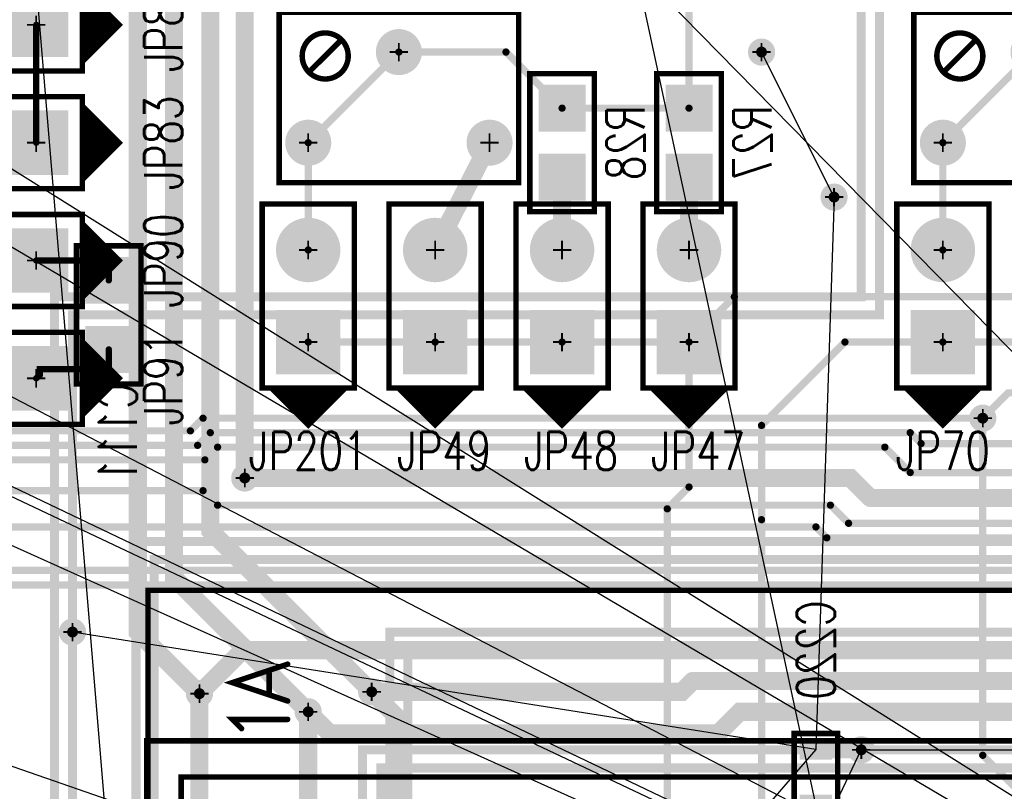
# Model space of a CAD drawing. Extents: x -1 to 210, y -5 to 148.
# Tile 24 of 52: x 111 to 138, y 75 to 96. Entities that reach past the tile are written whole.
import ezdxf
from ezdxf.enums import TextEntityAlignment as Align

# ---------------------------------------------------------------- set-up
doc = ezdxf.new("R2010")
doc.units = 0
for name, pattern in [('POUR_01_-1_0_000000', [2, 1, 1]), ('SIG_115', [2, 1, 1]), ('SIG_116', [2, 1, 1]), ('SIG_118', [2, 1, 1]), ('SIG_119', [2, 1, 1]), ('SIG_12', [2, 1, 1]), ('SIG_120', [2, 1, 1]), ('SIG_15', [2, 1, 1]), ('SIG_19', [2, 1, 1]), ('SIG_20', [2, 1, 1]), ('SIG_202', [2, 1, 1]), ('SIG_21', [2, 1, 1]), ('SIG_211', [2, 1, 1]), ('SIG_229', [2, 1, 1]), ('SIG_5', [2, 1, 1]), ('SIG_51', [2, 1, 1]), ('SIG_52', [2, 1, 1]), ('SIG_74', [2, 1, 1]), ('SIG_77', [2, 1, 1]), ('SIG_78', [2, 1, 1]), ('SIG_82', [2, 1, 1]), ('SIG_83', [2, 1, 1]), ('SIG_89', [2, 1, 1]), ('SIG_91', [2, 1, 1]), ('SIG_93', [2, 1, 1]), ('SIG_94', [2, 1, 1])]:
    doc.linetypes.add(name, pattern=pattern)
for name, color, linetype in [('DRIL_PLTE_THRU_01', 176, 'CONTINUOUS'), ('DRIL_PLTE_THRU_02', 255, 'CONTINUOUS'), ('DRIL_PLTE_THRU_03', 106, 'CONTINUOUS'), ('DRIL_PLTE_THRU_04', 16, 'CONTINUOUS'), ('DRIL_SYMBOL', 254, 'CONTINUOUS'), ('LINK_00', 57, 'CONTINUOUS'), ('PADS_BOT', 1, 'CONTINUOUS'), ('PADS_INNER', 5, 'CONTINUOUS'), ('PADS_TOP', 5, 'CONTINUOUS'), ('PART_BOT_2DLINE_00', 6, 'CONTINUOUS'), ('PART_NAME_01', 4, 'CONTINUOUS'), ('PART_NAME_04', 6, 'CONTINUOUS'), ('PART_TOP_2DLINE_00', 4, 'CONTINUOUS'), ('PART_TOP_2DLINE_01', 4, 'CONTINUOUS'), ('POUR_HEADER_02', 253, 'CONTINUOUS'), ('POUR_HEADER_03', 112, 'CONTINUOUS'), ('TRACE_01', 5, 'CONTINUOUS'), ('TRACE_04', 1, 'CONTINUOUS'), ('VIAPTS', 5, 'CONTINUOUS')]:
    doc.layers.add(name, color=color, linetype=linetype)
doc.styles.add('W0$15', font='simplex', dxfattribs={"width": 0.75})

# ---------------------------------------------------------------- blocks, each defined once
blk = doc.blocks.new('POUR_HEADER_0')
at = {"layer": 'POUR_HEADER_02', "linetype": 'POUR_01_-1_0_000000', "const_width": 0.25}
blk.add_lwpolyline([(127.75, 5.5), (127.75, -7.25), (105.5, -7.25), (105.5, -26), (99.75, -26), (99.75, -30.5), (105.5, -30.5), (105.5, -35.75), (120.25, -35.75), (120.25, -26.25), (115.25, -26.25), (115.25, -17), (137.75, -17)], dxfattribs=at)
blk = doc.blocks.new('POUR_HEADER_2')
at = {"layer": 'POUR_HEADER_02', "linetype": 'POUR_01_-1_0_000000', "const_width": 0.25}
blk.add_lwpolyline([(-10, 32.25), (-10, 18.5), (-32.25, 18.5), (-32.25, -0.25), (-38, -0.25), (-38, -3.75), (-32.25, -3.75), (-32.25, -9), (-18.5, -9), (-18.5, -0.5), (-23.5, -0.5), (-23.5, 9.75), (0, 9.75)], dxfattribs=at)
blk = doc.blocks.new('POUR_HEADER_4')
at = {"layer": 'POUR_HEADER_03', "linetype": 'POUR_01_-1_0_000000', "const_width": 0.25}
blk.add_lwpolyline([(-19.75, -1.25), (15.75, -1.25), (15.75, -4.75), (25.25, -4.75), (25.25, -61.25), (-2.25, -61.25), (-2.25, -106), (-25.75, -106), (-25.75, -70.75), (-16.75, -70.75), (-16.75, -50.25), (-30.5, -50.25), (-30.5, -40), (-53.25, -40), (-53.25, -46), (-59, -46), (-59, -34.75), (-2.25, -34.75), (-2.25, -52.25), (22, -52.25), (22, -22.5), (0, -22.5), (0, -6.5), (-19.75, -6.5)], close=True, dxfattribs=at)
blk = doc.blocks.new('POUR_HEADER_5')
at = {"layer": 'POUR_HEADER_03', "linetype": 'POUR_01_-1_0_000000', "const_width": 0.25}
blk.add_lwpolyline([(32, -31.75), (-25.75, -31.75), (-25.75, -44), (-19, -44), (-19, -38), (2.75, -38)], dxfattribs=at)
blk = doc.blocks.new('SMOOTH_0$15')
at = {"const_width": 0.075}
blk.add_lwpolyline([(-0.0375, 0, 1), (0.0375, 0, 1)], format="xyb", close=True, dxfattribs=at)
blk = doc.blocks.new('PART_BODY_TOP_24')
at = {"layer": 'PART_TOP_2DLINE_00', "const_width": 0.15}
blk.add_lwpolyline([(-1.27, 1.016), (-2.286, 0), (-1.27, -1.016), (-1.27, 0.889), (-2.159, 0), (-1.397, -0.762), (-1.397, 0.635), (-2.032, 0), (-1.524, -0.508), (-1.524, 0.381), (-1.905, 0), (-1.651, -0.254), (-1.651, 0.127), (-1.778, 0), (-1.651, -0.127)], dxfattribs=at)
blk.add_lwpolyline([(-1.27, -1.27), (3.81, -1.27), (3.81, 1.27), (-1.27, 1.27)], close=True, dxfattribs=at)
at = {"layer": 'PART_TOP_2DLINE_00'}
for p in [(-1.27, 1.27), (-1.27, 1.016), (3.81, 1.27), (-1.27, 0.889), (-1.397, 0.635), (-1.524, 0.381), (-2.286, 0), (-2.159, 0), (-2.032, 0), (-1.905, 0), (-1.778, 0), (-1.651, 0.127), (-1.651, -0.127), (-1.651, -0.254), (-1.524, -0.508), (-1.397, -0.762), (-1.27, -1.016), (-1.27, -1.27), (3.81, -1.27)]:
    blk.add_blockref('SMOOTH_0$15', p, dxfattribs=at)
blk = doc.blocks.new('DRIL_SYMBOL_1')
at = {"layer": 'DRIL_SYMBOL', "const_width": 0.0508}
for points in [[(0, -0.254), (0, 0.254)], [(-0.254, 0), (0.254, 0)]]:
    blk.add_lwpolyline(points, dxfattribs=at)
blk = doc.blocks.new('DRIL_HOLE_1')
at = {"const_width": 0.5}
blk.add_lwpolyline([(-0.25, 0, 1), (0.25, 0, 1)], format="xyb", close=True, dxfattribs=at)
blk.add_blockref('DRIL_SYMBOL_1', (0, 0))
blk = doc.blocks.new('PAD_5')
at = {"const_width": 0.889}
blk.add_lwpolyline([(0, -0.4445, 1), (0, 0.4445, 1)], format="xyb", close=True, dxfattribs=at)
blk = doc.blocks.new('PAD_6')
at = {"const_width": 1.778}
blk.add_lwpolyline([(-0.889, 0), (0.889, 0)], dxfattribs=at)
blk = doc.blocks.new('STK_TOP_8')
at = {"layer": 'DRIL_PLTE_THRU_01'}
blk.add_blockref('DRIL_HOLE_1', (0, 0), dxfattribs=at)
at = {"layer": 'DRIL_PLTE_THRU_02'}
blk.add_blockref('DRIL_HOLE_1', (0, 0), dxfattribs=at)
at = {"layer": 'DRIL_PLTE_THRU_03'}
blk.add_blockref('DRIL_HOLE_1', (0, 0), dxfattribs=at)
at = {"layer": 'DRIL_PLTE_THRU_04'}
blk.add_blockref('DRIL_HOLE_1', (0, 0), dxfattribs=at)
at = {"layer": 'PADS_BOT'}
blk.add_blockref('PAD_6', (0, 0), dxfattribs=at)
at = {"layer": 'PADS_INNER'}
blk.add_blockref('PAD_5', (0, 0), dxfattribs=at)
at = {"layer": 'PADS_TOP'}
blk.add_blockref('PAD_6', (0, 0), dxfattribs=at)
blk = doc.blocks.new('STK_TOP_9')
at = {"layer": 'DRIL_PLTE_THRU_01'}
blk.add_blockref('DRIL_HOLE_1', (0, 0), dxfattribs=at)
at = {"layer": 'DRIL_PLTE_THRU_02'}
blk.add_blockref('DRIL_HOLE_1', (0, 0), dxfattribs=at)
at = {"layer": 'DRIL_PLTE_THRU_03'}
blk.add_blockref('DRIL_HOLE_1', (0, 0), dxfattribs=at)
at = {"layer": 'DRIL_PLTE_THRU_04'}
blk.add_blockref('DRIL_HOLE_1', (0, 0), dxfattribs=at)
at = {"layer": 'PADS_BOT'}
blk.add_blockref('PAD_5', (0, 0), dxfattribs=at)
at = {"layer": 'PADS_INNER'}
blk.add_blockref('PAD_5', (0, 0), dxfattribs=at)
at = {"layer": 'PADS_TOP'}
blk.add_blockref('PAD_5', (0, 0), dxfattribs=at)
blk = doc.blocks.new('SYM_TOP_5')
for name, p in [('PART_BODY_TOP_24', (0, 0)), ('STK_TOP_8', (0, 0)), ('STK_TOP_9', (2.54, 0))]:
    blk.add_blockref(name, p)
blk = doc.blocks.new('PART_TOP_76')
blk.add_blockref('SYM_TOP_5', (0, 0))
at = {"layer": 'PART_NAME_01', "style": 'W0$15', "width": 0.75}
blk.add_text('JP47', height=1.05, rotation=-90, dxfattribs=at).set_placement((-3, -0.25), align=Align.MIDDLE_CENTER)
blk = doc.blocks.new('PART_TOP_77')
blk.add_blockref('SYM_TOP_5', (0, 0))
at = {"layer": 'PART_NAME_01', "style": 'W0$15', "width": 0.75}
blk.add_text('JP48', height=1.05, rotation=-90, dxfattribs=at).set_placement((-3, -0.25), align=Align.MIDDLE_CENTER)
blk = doc.blocks.new('PART_TOP_78')
blk.add_blockref('SYM_TOP_5', (0, 0))
at = {"layer": 'PART_NAME_01', "style": 'W0$15', "width": 0.75}
blk.add_text('JP49', height=1.05, rotation=-90, dxfattribs=at).set_placement((-3, -0.25), align=Align.MIDDLE_CENTER)
blk = doc.blocks.new('PART_BODY_BOT_21')
at = {"layer": 'PART_BOT_2DLINE_00', "const_width": 0.15}
blk.add_lwpolyline([(1.905, -0.889), (1.905, 0.889), (-1.905, 0.889), (-1.905, -0.889)], close=True, dxfattribs=at)
at = {"layer": 'PART_BOT_2DLINE_00'}
for p in [(-1.905, 0.889), (1.905, 0.889), (-1.905, -0.889), (1.905, -0.889)]:
    blk.add_blockref('SMOOTH_0$15', p, dxfattribs=at)
blk = doc.blocks.new('DRIL_HOLE_0')
blk.add_lwpolyline([(0, 0, 1), (0, 0, 1)], format="xyb", close=True)
blk = doc.blocks.new('PAD_0')
blk.add_lwpolyline([(0, 0, 1), (0, 0, 1)], format="xyb", close=True)
blk = doc.blocks.new('PAD_1')
at = {"const_width": 1.2954}
blk.add_lwpolyline([(-0.6477, 0), (0.6477, 0)], dxfattribs=at)
blk = doc.blocks.new('STK_BOT_4')
at = {"layer": 'DRIL_PLTE_THRU_01'}
blk.add_blockref('DRIL_HOLE_0', (0, 0), dxfattribs=at)
at = {"layer": 'DRIL_PLTE_THRU_02'}
blk.add_blockref('DRIL_HOLE_0', (0, 0), dxfattribs=at)
at = {"layer": 'DRIL_PLTE_THRU_03'}
blk.add_blockref('DRIL_HOLE_0', (0, 0), dxfattribs=at)
at = {"layer": 'DRIL_PLTE_THRU_04'}
blk.add_blockref('DRIL_HOLE_0', (0, 0), dxfattribs=at)
at = {"layer": 'PADS_BOT'}
blk.add_blockref('PAD_1', (0, 0), dxfattribs=at)
at = {"layer": 'PADS_INNER'}
blk.add_blockref('PAD_0', (0, 0), dxfattribs=at)
at = {"layer": 'PADS_TOP'}
blk.add_blockref('PAD_0', (0, 0), dxfattribs=at)
blk = doc.blocks.new('SYM_BOT_2')
for name, p in [('PART_BODY_BOT_21', (0, 0)), ('STK_BOT_4', (-0.9525, 0)), ('STK_BOT_4', (0.9525, 0))]:
    blk.add_blockref(name, p)
blk = doc.blocks.new('PART_BOT_124')
blk.add_blockref('SYM_BOT_2', (0, 0))
at = {"layer": 'PART_NAME_04', "style": 'W0$15', "width": 0.75}
blk.add_text('R27', height=1.05, rotation=180, dxfattribs=at).set_placement((0, 1.75), align=Align.MIDDLE_CENTER)
blk = doc.blocks.new('PART_BOT_125')
blk.add_blockref('SYM_BOT_2', (0, 0))
at = {"layer": 'PART_NAME_04', "style": 'W0$15', "width": 0.75}
blk.add_text('R28', height=1.05, rotation=180, dxfattribs=at).set_placement((0, 1.75), align=Align.MIDDLE_CENTER)
blk = doc.blocks.new('PART_BODY_TOP_38')
at = {"layer": 'PART_TOP_2DLINE_01', "const_width": 0.15}
blk.add_lwpolyline([(-3.3, 2.35), (3.3, 2.35), (3.3, -2.35), (-3.3, -2.35)], close=True, dxfattribs=at)
blk.add_lwpolyline([(1.397, -1.143, 1), (2.667, -1.143, 1)], format="xyb", close=True, dxfattribs=at)
blk.add_lwpolyline([(1.651, -1.524), (2.413, -0.762)], dxfattribs=at)
at = {"layer": 'PART_TOP_2DLINE_01'}
for p in [(-3.3, 2.35), (3.3, 2.35), (2.413, -0.762), (1.651, -1.524), (-3.3, -2.35), (3.3, -2.35)]:
    blk.add_blockref('SMOOTH_0$15', p, dxfattribs=at)
blk = doc.blocks.new('DRIL_SYMBOL_0$7')
at = {"layer": 'DRIL_SYMBOL', "const_width": 0.0508}
for points in [[(0, -0.254), (0, 0.254)], [(-0.254, 0), (0.254, 0)]]:
    blk.add_lwpolyline(points, dxfattribs=at)
blk = doc.blocks.new('DRIL_HOLE_0$7')
at = {"const_width": 0.35}
blk.add_lwpolyline([(-0.175, 0, 1), (0.175, 0, 1)], format="xyb", close=True, dxfattribs=at)
blk.add_blockref('DRIL_SYMBOL_0$7', (0, 0))
blk = doc.blocks.new('PAD_3')
at = {"const_width": 0.635}
blk.add_lwpolyline([(0, -0.3175, 1), (0, 0.3175, 1)], format="xyb", close=True, dxfattribs=at)
blk = doc.blocks.new('STK_TOP_6')
at = {"layer": 'DRIL_PLTE_THRU_01'}
blk.add_blockref('DRIL_HOLE_0$7', (0, 0), dxfattribs=at)
at = {"layer": 'DRIL_PLTE_THRU_02'}
blk.add_blockref('DRIL_HOLE_0$7', (0, 0), dxfattribs=at)
at = {"layer": 'DRIL_PLTE_THRU_03'}
blk.add_blockref('DRIL_HOLE_0$7', (0, 0), dxfattribs=at)
at = {"layer": 'DRIL_PLTE_THRU_04'}
blk.add_blockref('DRIL_HOLE_0$7', (0, 0), dxfattribs=at)
at = {"layer": 'PADS_BOT'}
blk.add_blockref('PAD_3', (0, 0), dxfattribs=at)
at = {"layer": 'PADS_INNER'}
blk.add_blockref('PAD_3', (0, 0), dxfattribs=at)
at = {"layer": 'PADS_TOP'}
blk.add_blockref('PAD_3', (0, 0), dxfattribs=at)
blk = doc.blocks.new('SYM_TOP_19')
for name, p in [('PART_BODY_TOP_38', (0, 0)), ('STK_TOP_6', (-2.5, 1.25)), ('STK_TOP_6', (2.5, 1.25)), ('STK_TOP_6', (0, -1.25))]:
    blk.add_blockref(name, p)
blk = doc.blocks.new('PART_TOP_126')
blk.add_blockref('SYM_TOP_19', (0, 0))
at = {"layer": 'PART_NAME_01', "style": 'W0$15', "width": 0.75}
blk.add_text('VR12', height=1.05, rotation=-180, dxfattribs=at).set_placement((0, -3.25), align=Align.MIDDLE_CENTER)
blk = doc.blocks.new('PART_BOT_158')
blk.add_blockref('SYM_BOT_2', (0, 0))
at = {"layer": 'PART_NAME_04', "style": 'W0$15', "width": 0.75}
blk.add_text('C111', height=1.05, dxfattribs=at).set_placement((3.25, -0.25), align=Align.MIDDLE_CENTER)
blk = doc.blocks.new('PART_TOP_166')
blk.add_blockref('SYM_TOP_5', (0, 0))
at = {"layer": 'PART_NAME_01', "style": 'W0$15', "width": 0.75}
blk.add_text('JP70', height=1.05, rotation=-90, dxfattribs=at).set_placement((-3, 0), align=Align.MIDDLE_CENTER)
blk = doc.blocks.new('PART_BODY_TOP_26')
at = {"layer": 'PART_TOP_2DLINE_00', "const_width": 0.15}
blk.add_lwpolyline([(-1.27, 1.016), (-2.286, 0), (-1.27, -1.016), (-1.27, 0.889), (-2.159, 0), (-1.397, -0.762), (-1.397, 0.635), (-2.032, 0), (-1.524, -0.508), (-1.524, 0.381), (-1.905, 0), (-1.651, -0.254), (-1.651, 0.127), (-1.778, 0), (-1.651, -0.127)], dxfattribs=at)
blk.add_lwpolyline([(-1.27, -1.27), (6.35, -1.27), (6.35, 1.27), (-1.27, 1.27)], close=True, dxfattribs=at)
at = {"layer": 'PART_TOP_2DLINE_00'}
for p in [(-1.27, 1.27), (-1.27, 1.016), (6.35, 1.27), (-1.27, 0.889), (-1.397, 0.635), (-1.524, 0.381), (-2.286, 0), (-2.159, 0), (-2.032, 0), (-1.905, 0), (-1.778, 0), (-1.651, 0.127), (-1.651, -0.127), (-1.651, -0.254), (-1.524, -0.508), (-1.397, -0.762), (-1.27, -1.016), (-1.27, -1.27), (6.35, -1.27)]:
    blk.add_blockref('SMOOTH_0$15', p, dxfattribs=at)
blk = doc.blocks.new('SYM_TOP_7')
for name, p in [('PART_BODY_TOP_26', (0, 0)), ('STK_TOP_8', (0, 0)), ('STK_TOP_9', (2.54, 0)), ('STK_TOP_9', (5.08, 0))]:
    blk.add_blockref(name, p)
blk = doc.blocks.new('PART_TOP_170')
blk.add_blockref('SYM_TOP_7', (0, 0))
at = {"layer": 'PART_NAME_01', "style": 'W0$15', "width": 0.75}
blk.add_text('JP83', height=1.05, rotation=-90, dxfattribs=at).set_placement((-3.5, 0), align=Align.MIDDLE_CENTER)
blk = doc.blocks.new('PART_TOP_172')
blk.add_blockref('SYM_TOP_7', (0, 0))
at = {"layer": 'PART_NAME_01', "style": 'W0$15', "width": 0.75}
blk.add_text('JP86', height=1.05, rotation=-90, dxfattribs=at).set_placement((-3.5, 0), align=Align.MIDDLE_CENTER)
blk = doc.blocks.new('PART_TOP_174')
blk.add_blockref('SYM_TOP_7', (0, 0))
at = {"layer": 'PART_NAME_01', "style": 'W0$15', "width": 0.75}
blk.add_text('JP90', height=1.05, rotation=-90, dxfattribs=at).set_placement((-3.5, 0), align=Align.MIDDLE_CENTER)
blk = doc.blocks.new('PART_TOP_175')
blk.add_blockref('SYM_TOP_7', (0, 0))
at = {"layer": 'PART_NAME_01', "style": 'W0$15', "width": 0.75}
blk.add_text('JP91', height=1.05, rotation=-90, dxfattribs=at).set_placement((-3.5, 0), align=Align.MIDDLE_CENTER)
blk = doc.blocks.new('PART_TOP_193')
blk.add_blockref('SYM_TOP_19', (0, 0))
at = {"layer": 'PART_NAME_01', "style": 'W0$15', "width": 0.75}
blk.add_text('VR100', height=1.05, rotation=-180, dxfattribs=at).set_placement((0, -3.25), align=Align.MIDDLE_CENTER)
blk = doc.blocks.new('SMOOTH_0$1524')
at = {"const_width": 0.0762}
blk.add_lwpolyline([(-0.0381, 0, 1), (0.0381, 0, 1)], format="xyb", close=True, dxfattribs=at)
blk = doc.blocks.new('PART_BODY_TOP_54')
at = {"layer": 'PART_TOP_2DLINE_00', "const_width": 0.1524}
for points in [[(21.59, 17.0688), (21.59, 18.5928), (21.336, 18.3388)], [(22.098, 17.0688), (22.606, 18.5928), (23.114, 17.0688)], [(22.86, 17.5768), (22.352, 17.5768)]]:
    blk.add_lwpolyline(points, dxfattribs=at)
at = {"layer": 'PART_TOP_2DLINE_01', "const_width": 0.1524}
blk.add_lwpolyline([(25.15, -31.8), (25.15, -28.1), (21, -28.1), (21, 20.95), (-21, 20.95), (-21, -28.15), (-25.2, -28.15)], dxfattribs=at)
for points in [[(-25.15, 20.92), (25.15, 20.92), (25.15, -31.78), (-25.15, -31.78)], [(-20.0025, 20.0025), (-20.0025, -20.0025), (20.0025, -20.0025), (20.0025, 20.0025)]]:
    blk.add_lwpolyline(points, close=True, dxfattribs=at)
at = {"layer": 'PART_TOP_2DLINE_00'}
for p in [(21.59, 18.5928), (22.606, 18.5928), (21.336, 18.3388), (22.352, 17.5768), (22.86, 17.5768), (21.59, 17.0688), (22.098, 17.0688), (23.114, 17.0688)]:
    blk.add_blockref('SMOOTH_0$1524', p, dxfattribs=at)
at = {"layer": 'PART_TOP_2DLINE_01'}
for p in [(21, 20.95), (25.15, 20.92), (20.0025, 20.0025)]:
    blk.add_blockref('SMOOTH_0$1524', p, dxfattribs=at)
blk = doc.blocks.new('SYM_TOP_35')
blk.add_blockref('PART_BODY_TOP_54', (0, 0))
blk = doc.blocks.new('PART_TOP_202')
blk.add_blockref('SYM_TOP_35', (0, 0))
blk = doc.blocks.new('PART_TOP_203')
blk.add_blockref('SYM_TOP_5', (0, 0))
at = {"layer": 'PART_NAME_01', "style": 'W0$15', "width": 0.75}
blk.add_text('JP201', height=1.05, rotation=-90, dxfattribs=at).set_placement((-3, 0), align=Align.MIDDLE_CENTER)
blk = doc.blocks.new('PART_BODY_BOT_22')
at = {"layer": 'PART_BOT_2DLINE_00', "const_width": 0.15}
blk.add_lwpolyline([(1.2, -0.6), (1.2, 0.6), (-1.2, 0.6), (-1.2, -0.6)], close=True, dxfattribs=at)
at = {"layer": 'PART_BOT_2DLINE_00'}
for p in [(-1.2, 0.6), (1.2, 0.6), (-1.2, -0.6), (1.2, -0.6)]:
    blk.add_blockref('SMOOTH_0$15', p, dxfattribs=at)
blk = doc.blocks.new('PAD_2')
at = {"const_width": 0.5588}
blk.add_lwpolyline([(-0.4445, 0), (0.4445, 0)], dxfattribs=at)
blk = doc.blocks.new('STK_BOT_5')
at = {"layer": 'DRIL_PLTE_THRU_01'}
blk.add_blockref('DRIL_HOLE_0', (0, 0), dxfattribs=at)
at = {"layer": 'DRIL_PLTE_THRU_02'}
blk.add_blockref('DRIL_HOLE_0', (0, 0), dxfattribs=at)
at = {"layer": 'DRIL_PLTE_THRU_03'}
blk.add_blockref('DRIL_HOLE_0', (0, 0), dxfattribs=at)
at = {"layer": 'DRIL_PLTE_THRU_04'}
blk.add_blockref('DRIL_HOLE_0', (0, 0), dxfattribs=at)
at = {"layer": 'PADS_BOT', "rotation": 90}
blk.add_blockref('PAD_2', (0, 0), dxfattribs=at)
at = {"layer": 'PADS_INNER'}
blk.add_blockref('PAD_0', (0, 0), dxfattribs=at)
at = {"layer": 'PADS_TOP'}
blk.add_blockref('PAD_0', (0, 0), dxfattribs=at)
blk = doc.blocks.new('SYM_BOT_3')
for name, p in [('PART_BODY_BOT_22', (0, 0)), ('STK_BOT_5', (-0.762, 0)), ('STK_BOT_5', (0.762, 0))]:
    blk.add_blockref(name, p)
blk = doc.blocks.new('PART_BOT_216')
blk.add_blockref('SYM_BOT_3', (0, 0))
at = {"layer": 'PART_NAME_04', "style": 'W0$15', "width": 0.75}
blk.add_text('C220', height=1.05, rotation=180, dxfattribs=at).set_placement((3.5, 0), align=Align.MIDDLE_CENTER)
blk = doc.blocks.new('SMOOTH_0$2')
at = {"const_width": 0.1}
blk.add_lwpolyline([(-0.05, 0, 1), (0.05, 0, 1)], format="xyb", close=True, dxfattribs=at)
blk = doc.blocks.new('SMOOTH_0$5')
at = {"const_width": 0.25}
blk.add_lwpolyline([(-0.125, 0, 1), (0.125, 0, 1)], format="xyb", close=True, dxfattribs=at)
blk = doc.blocks.new('SMOOTH_0$175')
at = {"const_width": 0.0875}
blk.add_lwpolyline([(-0.04375, 0, 1), (0.04375, 0, 1)], format="xyb", close=True, dxfattribs=at)
blk = doc.blocks.new('DRIL_SYMBOL_0$3')
at = {"layer": 'DRIL_SYMBOL', "const_width": 0.0508}
for points in [[(0, -0.254), (0, 0.254)], [(-0.254, 0), (0.254, 0)]]:
    blk.add_lwpolyline(points, dxfattribs=at)
blk = doc.blocks.new('DRIL_HOLE_0$3')
at = {"const_width": 0.15}
blk.add_lwpolyline([(-0.075, 0, 1), (0.075, 0, 1)], format="xyb", close=True, dxfattribs=at)
blk.add_blockref('DRIL_SYMBOL_0$3', (0, 0))
blk = doc.blocks.new('PAD_34')
at = {"const_width": 0.375}
blk.add_lwpolyline([(0, -0.1875, 1), (0, 0.1875, 1)], format="xyb", close=True, dxfattribs=at)
blk = doc.blocks.new('STK_TOP_3')
at = {"layer": 'DRIL_PLTE_THRU_01'}
blk.add_blockref('DRIL_HOLE_0$3', (0, 0), dxfattribs=at)
at = {"layer": 'DRIL_PLTE_THRU_02'}
blk.add_blockref('DRIL_HOLE_0$3', (0, 0), dxfattribs=at)
at = {"layer": 'DRIL_PLTE_THRU_03'}
blk.add_blockref('DRIL_HOLE_0$3', (0, 0), dxfattribs=at)
at = {"layer": 'DRIL_PLTE_THRU_04'}
blk.add_blockref('DRIL_HOLE_0$3', (0, 0), dxfattribs=at)
at = {"layer": 'PADS_BOT'}
blk.add_blockref('PAD_34', (0, 0), dxfattribs=at)
at = {"layer": 'PADS_INNER'}
blk.add_blockref('PAD_34', (0, 0), dxfattribs=at)
at = {"layer": 'PADS_TOP'}
blk.add_blockref('PAD_34', (0, 0), dxfattribs=at)
blk = doc.blocks.new('SYM_TOP_1')
blk.add_blockref('STK_TOP_3', (0, 0))

msp = doc.modelspace()

# ---------------------------------------------------------------- linework, layer by layer
at = {"layer": 'LINK_00', "linetype": 'SIG_12'}
for p, q in [((58, 120.5), (169, 55)), ((31.5, 120), (169, 55)), ((169, 55), (50, 108.5)), ((120.5, 104.5), (169, 55)), ((37.5, 100.5), (169, 55)), ((98, 99.5), (169, 55)), ((80, 97.5), (169, 55)), ((169, 55), (92, 95)), ((133, 91), (131, 95)), ((133, 91), (132.5, 75.762)), ((132.5, 75.762), (112, 79)), ((128.5, 64.75), (133.75, 75.75)), ((132.5, 75.762), (129.92, 72.78)), ((133.75, 75.75), (142.75, 75.75))]:
    msp.add_line(p, q, dxfattribs=at)
at = {"layer": 'LINK_00', "linetype": 'SIG_15'}
msp.add_line((109.547, 114.25), (113, 72.75), dxfattribs=at)
at = {"layer": 'LINK_00', "linetype": 'SIG_94'}
msp.add_line((132.5, 74.238), (124.54, 111.25), dxfattribs=at)
at = {"layer": 'TRACE_01', "linetype": 'SIG_93', "const_width": 0.5}
for points in [[(115.8, 106.8), (115.8, 81.8), (120.25, 77.35)], [(120.25, 77.35), (121, 76.6), (121, 66.46), (122.3, 65.16)]]:
    msp.add_lwpolyline(points, dxfattribs=at)
at = {"layer": 'TRACE_01', "linetype": 'SIG_89', "const_width": 0.5}
for points in [[(112.5, 105.8), (113.8, 104.5), (113.8, 79), (115.5, 77.3)], [(115.5, 77.3), (115.5, 71.96), (117.22, 70.24)]]:
    msp.add_lwpolyline(points, dxfattribs=at)
at = {"layer": 'TRACE_01', "linetype": 'SIG_211', "const_width": 0.5}
msp.add_lwpolyline([(116.75, 83.25), (116.75, 104.5)], dxfattribs=at)
at = {"layer": 'TRACE_01', "linetype": 'SIG_91', "const_width": 0.5}
for points in [[(114.75, 99.75), (114.8, 98.95), (114.8, 80.5), (118.5, 76.8)], [(118.5, 76.8), (118.5, 68.96), (119.76, 67.7)]]:
    msp.add_lwpolyline(points, dxfattribs=at)
at = {"layer": 'TRACE_01', "linetype": 'SIG_51', "const_width": 0.2}
msp.add_lwpolyline([(118.5, 92.5), (118.5, 89.54)], dxfattribs=at)
at = {"layer": 'TRACE_01', "linetype": 'SIG_19', "const_width": 0.5}
msp.add_lwpolyline([(122, 89.54), (123.5, 92.5)], dxfattribs=at)
at = {"layer": 'TRACE_01', "linetype": 'SIG_83', "const_width": 0.2}
msp.add_lwpolyline([(136, 89.54), (136, 92.5)], dxfattribs=at)
at = {"layer": 'TRACE_01', "linetype": 'SIG_5', "const_width": 0.2}
msp.add_lwpolyline([(127.4, 63.6), (127.4, 65.6), (128.4, 66.6), (128.4, 82.4), (129, 83), (129, 87)], dxfattribs=at)
at = {"layer": 'TRACE_01', "linetype": 'SIG_82', "const_width": 0.2}
for points in [[(131, 82.1), (131, 84.7), (133.3, 87), (136, 87)], [(131, 82.1), (131, 45.9), (133.5, 43.4), (133.5, 41.2)]]:
    msp.add_lwpolyline(points, dxfattribs=at)
at = {"layer": 'TRACE_01', "linetype": 'SIG_118', "const_width": 0.2}
msp.add_lwpolyline([(137.1, 84.9), (137.1, 75.6), (138.9, 73.8), (138.9, 47.5)], dxfattribs=at)
at = {"layer": 'TRACE_04', "linetype": 'SIG_5', "const_width": 0.2}
for points in [[(129, 87), (130.25, 88.25), (147.7, 88.25), (148.45, 89), (148.45, 94.65), (153.1, 99.3), (166.8, 99.3), (174.5, 107), (190.5, 107)], [(122, 87), (118.5, 87)], [(125.5, 87), (122, 87)], [(129, 87), (125.5, 87)]]:
    msp.add_lwpolyline(points, dxfattribs=at)
at = {"layer": 'TRACE_04', "linetype": 'SIG_51', "const_width": 0.2}
for points in [[(129, 93.453), (129, 96.25), (130.75, 98), (130.75, 102.75)], [(118.5, 92.5), (121, 95)], [(125.5, 93.453), (123.953, 95), (121, 95)], [(129, 93.453), (125.5, 93.453)]]:
    msp.add_lwpolyline(points, dxfattribs=at)
at = {"layer": 'TRACE_04', "linetype": 'SIG_118', "const_width": 0.2}
for points in [[(137.1, 84.9), (137.8, 85.6), (147.8, 85.6), (149.4, 87.2), (149.4, 94.4), (153.3, 98.3), (168, 98.3), (170.3, 100.6), (191.72, 100.6), (193.04, 101.92)], [(115.25, 84.55), (115.6, 84.9), (137.1, 84.9)], [(104.75, 84.55), (115.25, 84.55)]]:
    msp.add_lwpolyline(points, dxfattribs=at)
at = {"layer": 'TRACE_04', "linetype": 'SIG_211', "const_width": 0.5}
for points in [[(134, 82.7), (141.1, 82.7), (142.5, 84.1), (149.25, 84.1), (151.65, 86.5), (151.65, 93.4), (154.8, 96.55)], [(134, 82.7), (133.45, 83.25), (116.75, 83.25)]]:
    msp.add_lwpolyline(points, dxfattribs=at)
at = {"layer": 'TRACE_04', "linetype": 'SIG_74', "const_width": 0.175}
msp.add_lwpolyline([(111, 92.5), (111, 95.75)], dxfattribs=at)
at = {"layer": 'TRACE_04', "linetype": 'SIG_83', "const_width": 0.2}
msp.add_lwpolyline([(136, 92.5), (138.5, 95)], dxfattribs=at)
at = {"layer": 'TRACE_04', "linetype": 'SIG_21', "const_width": 0.5}
msp.add_lwpolyline([(125.5, 89.54), (125.5, 91.547)], dxfattribs=at)
at = {"layer": 'TRACE_04', "linetype": 'SIG_20', "const_width": 0.5}
msp.add_lwpolyline([(129, 89.54), (129, 91.547)], dxfattribs=at)
at = {"layer": 'TRACE_04', "linetype": 'SIG_77', "const_width": 0.175}
msp.add_lwpolyline([(113, 88.703), (113, 89.25), (111, 89.25)], dxfattribs=at)
at = {"layer": 'TRACE_04', "linetype": 'SIG_78', "const_width": 0.175}
msp.add_lwpolyline([(111, 86), (111.1, 86.1), (111.1, 86.25), (113, 86.25), (113, 86.797)], dxfattribs=at)
at = {"layer": 'TRACE_04', "linetype": 'SIG_229', "const_width": 0.2}
for points in [[(133.4, 82), (141.4, 82), (142.8, 83.4), (149.9, 83.4), (153.5, 87)], [(133.4, 82), (132.9, 82.5), (116, 82.5), (115.6, 82.9), (109.8, 82.9)]]:
    msp.add_lwpolyline(points, dxfattribs=at)
at = {"layer": 'TRACE_04', "linetype": 'SIG_82', "const_width": 0.2}
msp.add_lwpolyline([(139.5, 87), (136, 87)], dxfattribs=at)
at = {"layer": 'TRACE_04', "linetype": 'SIG_202', "const_width": 0.2}
msp.add_lwpolyline([(141.8, 81.6), (132.8, 81.6), (132.5, 81.9), (109.5, 81.9), (108.1, 83.3), (104.1, 83.3), (102.7, 84.7)], dxfattribs=at)
at = {"layer": 'TRACE_04', "linetype": 'SIG_119', "const_width": 0.2}
for points in [[(115.45, 84.15), (115.8, 84.5)], [(135.1, 84.5), (115.8, 84.5)], [(139.3, 84.2), (135.4, 84.2), (135.1, 84.5)], [(104.55, 84.15), (115.45, 84.15)]]:
    msp.add_lwpolyline(points, dxfattribs=at)
at = {"layer": 'TRACE_04', "linetype": 'SIG_120', "const_width": 0.2}
for points in [[(115.65, 83.75), (116, 84.1)], [(116, 84.1), (134.4, 84.1)], [(135.1, 83.4), (134.4, 84.1)], [(115.65, 83.75), (104.35, 83.75)], [(139.6, 83.4), (135.1, 83.4)]]:
    msp.add_lwpolyline(points, dxfattribs=at)
at = {"layer": 'TRACE_04', "linetype": 'SIG_116', "const_width": 0.2}
msp.add_lwpolyline([(101.2, 79.8), (101.9, 79.8), (102.8, 80.7), (146, 80.7), (147.2, 81.9)], dxfattribs=at)
at = {"layer": 'TRACE_04', "linetype": 'SIG_115', "const_width": 0.2}
msp.add_lwpolyline([(100.5, 79.4), (102.1, 79.4), (103, 80.3), (146.2, 80.3), (147.4, 81.5), (174.7, 81.5)], dxfattribs=at)
at = {"layer": 'TRACE_04', "linetype": 'SIG_89', "const_width": 0.5}
msp.add_lwpolyline([(115.5, 77.3), (116.7, 78.5), (146.3, 78.5)], dxfattribs=at)
at = {"layer": 'TRACE_04', "linetype": 'SIG_93', "const_width": 0.5}
for points in [[(120.25, 77.35), (128.8, 77.35), (129.1, 77.65)], [(146.3, 77.2), (145.85, 77.65), (129.1, 77.65)]]:
    msp.add_lwpolyline(points, dxfattribs=at)
at = {"layer": 'TRACE_04', "linetype": 'SIG_91', "const_width": 0.5}
for points in [[(119.1, 76.2), (118.5, 76.8)], [(119.1, 76.2), (129.8, 76.2), (130.4, 76.8), (131.8, 76.8)], [(143.9, 76.2), (143.3, 76.8), (131.8, 76.8)]]:
    msp.add_lwpolyline(points, dxfattribs=at)
at = {"layer": 'TRACE_04', "linetype": 'SIG_12', "const_width": 0.5}
msp.add_lwpolyline([(133.75, 75.75), (133.75, 75.762), (132.5, 75.762)], dxfattribs=at)

# ---------------------------------------------------------------- block references
at = {"linetype": 'SIG_15'}
msp.add_blockref('POUR_HEADER_2', (144.25, 69.25), dxfattribs=at)
at = {"linetype": 'SIG_52'}
msp.add_blockref('POUR_HEADER_4', (173.25, 115.75), dxfattribs=at)
at = {"linetype": 'SIG_94'}
msp.add_blockref('POUR_HEADER_5', (139.5, 113.25), dxfattribs=at)
at = {"linetype": 'SIG_12'}
msp.add_blockref('POUR_HEADER_0', (6, 95.5), dxfattribs=at)
for name, p, rotation in [('PART_TOP_126', (121, 93.75), 180), ('PART_TOP_193', (138.5, 93.75), 180), ('PART_TOP_172', (111, 95.75), 180), ('PART_TOP_170', (111, 92.5), 180), ('PART_TOP_203', (118.5, 87), 90), ('PART_TOP_78', (122, 87), 90), ('PART_TOP_77', (125.5, 87), 90), ('PART_TOP_76', (129, 87), 90), ('PART_TOP_166', (136, 87), 90), ('PART_TOP_174', (111, 89.25), 180), ('PART_TOP_175', (111, 86), 180), ('PART_TOP_202', (135, 55), 90)]:
    msp.add_blockref(name, p, dxfattribs=dict(rotation=rotation))
at = {"xscale": -1}
for name, p, rotation in [('PART_BOT_125', (125.5, 92.5), -90), ('PART_BOT_124', (129, 92.5), -90), ('PART_BOT_158', (113, 87.75), -270), ('PART_BOT_216', (132.5, 75), -90)]:
    msp.add_blockref(name, p, dxfattribs=dict(at, rotation=rotation))
at = {"layer": 'TRACE_01'}
for name, p in [('SMOOTH_0$2', (118.5, 92.5)), ('SMOOTH_0$5', (123.5, 92.5)), ('SMOOTH_0$2', (136, 92.5)), ('SMOOTH_0$2', (118.5, 89.54)), ('SMOOTH_0$5', (122, 89.54)), ('SMOOTH_0$2', (136, 89.54)), ('SMOOTH_0$2', (129, 87)), ('SMOOTH_0$2', (133.3, 87)), ('SMOOTH_0$2', (136, 87)), ('SMOOTH_0$2', (137.1, 84.9)), ('SMOOTH_0$2', (131, 84.7)), ('SMOOTH_0$5', (116.75, 83.25)), ('SMOOTH_0$2', (129, 83)), ('SMOOTH_0$2', (128.4, 82.4)), ('SMOOTH_0$5', (115.8, 81.8)), ('SMOOTH_0$2', (131, 82.1)), ('SMOOTH_0$2', (131, 82.1)), ('SMOOTH_0$5', (114.8, 80.5)), ('SMOOTH_0$5', (113.8, 79)), ('SMOOTH_0$5', (115.5, 77.3)), ('SMOOTH_0$5', (115.5, 77.3)), ('SMOOTH_0$5', (120.25, 77.35)), ('SMOOTH_0$5', (120.25, 77.35)), ('SMOOTH_0$5', (118.5, 76.8)), ('SMOOTH_0$5', (118.5, 76.8)), ('SMOOTH_0$5', (121, 76.6)), ('SMOOTH_0$2', (137.1, 75.6))]:
    msp.add_blockref(name, p, dxfattribs=at)
at = {"layer": 'TRACE_04'}
for name, p in [('SMOOTH_0$175', (111, 95.75)), ('SMOOTH_0$2', (121, 95)), ('SMOOTH_0$2', (121, 95)), ('SMOOTH_0$2', (123.953, 95)), ('SMOOTH_0$2', (125.5, 93.453)), ('SMOOTH_0$2', (125.5, 93.453)), ('SMOOTH_0$2', (129, 93.453)), ('SMOOTH_0$2', (129, 93.453)), ('SMOOTH_0$175', (111, 92.5)), ('SMOOTH_0$2', (118.5, 92.5)), ('SMOOTH_0$2', (136, 92.5)), ('SMOOTH_0$5', (125.5, 91.547)), ('SMOOTH_0$5', (129, 91.547)), ('SMOOTH_0$5', (125.5, 89.54)), ('SMOOTH_0$5', (129, 89.54)), ('SMOOTH_0$175', (111, 89.25)), ('SMOOTH_0$175', (113, 89.25)), ('SMOOTH_0$175', (113, 88.703)), ('SMOOTH_0$2', (130.25, 88.25)), ('SMOOTH_0$175', (113, 86.797)), ('SMOOTH_0$2', (118.5, 87)), ('SMOOTH_0$2', (122, 87)), ('SMOOTH_0$2', (122, 87)), ('SMOOTH_0$2', (125.5, 87)), ('SMOOTH_0$2', (125.5, 87)), ('SMOOTH_0$2', (129, 87)), ('SMOOTH_0$2', (129, 87)), ('SMOOTH_0$2', (136, 87)), ('SMOOTH_0$175', (111, 86)), ('SMOOTH_0$175', (111.1, 86.25)), ('SMOOTH_0$175', (111.1, 86.1)), ('SMOOTH_0$175', (113, 86.25)), ('SMOOTH_0$2', (115.6, 84.9)), ('SMOOTH_0$2', (137.1, 84.9)), ('SMOOTH_0$2', (137.1, 84.9)), ('SMOOTH_0$2', (115.25, 84.55)), ('SMOOTH_0$2', (115.25, 84.55)), ('SMOOTH_0$2', (115.8, 84.5)), ('SMOOTH_0$2', (115.8, 84.5)), ('SMOOTH_0$2', (135.1, 84.5)), ('SMOOTH_0$2', (135.1, 84.5)), ('SMOOTH_0$2', (115.45, 84.15)), ('SMOOTH_0$2', (115.45, 84.15)), ('SMOOTH_0$2', (116, 84.1)), ('SMOOTH_0$2', (116, 84.1)), ('SMOOTH_0$2', (134.4, 84.1)), ('SMOOTH_0$2', (134.4, 84.1)), ('SMOOTH_0$2', (135.4, 84.2)), ('SMOOTH_0$2', (115.65, 83.75)), ('SMOOTH_0$2', (115.65, 83.75)), ('SMOOTH_0$5', (116.75, 83.25)), ('SMOOTH_0$5', (133.45, 83.25)), ('SMOOTH_0$2', (135.1, 83.4)), ('SMOOTH_0$2', (135.1, 83.4)), ('SMOOTH_0$2', (115.6, 82.9)), ('SMOOTH_0$5', (134, 82.7)), ('SMOOTH_0$5', (134, 82.7)), ('SMOOTH_0$2', (116, 82.5)), ('SMOOTH_0$2', (132.9, 82.5)), ('SMOOTH_0$2', (132.5, 81.9)), ('SMOOTH_0$2', (133.4, 82)), ('SMOOTH_0$2', (133.4, 82)), ('SMOOTH_0$2', (132.8, 81.6)), ('SMOOTH_0$5', (116.7, 78.5)), ('SMOOTH_0$5', (129.1, 77.65)), ('SMOOTH_0$5', (129.1, 77.65)), ('SMOOTH_0$5', (115.5, 77.3)), ('SMOOTH_0$5', (120.25, 77.35)), ('SMOOTH_0$5', (128.8, 77.35)), ('SMOOTH_0$5', (118.5, 76.8)), ('SMOOTH_0$5', (130.4, 76.8)), ('SMOOTH_0$5', (131.8, 76.8)), ('SMOOTH_0$5', (131.8, 76.8)), ('SMOOTH_0$5', (119.1, 76.2)), ('SMOOTH_0$5', (119.1, 76.2)), ('SMOOTH_0$5', (129.8, 76.2)), ('SMOOTH_0$5', (132.5, 75.762)), ('SMOOTH_0$5', (133.75, 75.762)), ('SMOOTH_0$5', (133.75, 75.75))]:
    msp.add_blockref(name, p, dxfattribs=at)
at = {"layer": 'VIAPTS', "linetype": 'SIG_12'}
for p in [(131, 95), (133, 91), (112, 79), (133.75, 75.75)]:
    msp.add_blockref('SYM_TOP_1', p, dxfattribs=at)
at = {"layer": 'VIAPTS', "linetype": 'SIG_118'}
msp.add_blockref('SYM_TOP_1', (137.1, 84.9), dxfattribs=at)
at = {"layer": 'VIAPTS', "linetype": 'SIG_211'}
msp.add_blockref('SYM_TOP_1', (116.75, 83.25), dxfattribs=at)
at = {"layer": 'VIAPTS', "linetype": 'SIG_89'}
msp.add_blockref('SYM_TOP_1', (115.5, 77.3), dxfattribs=at)
at = {"layer": 'VIAPTS', "linetype": 'SIG_93'}
msp.add_blockref('SYM_TOP_1', (120.25, 77.35), dxfattribs=at)
at = {"layer": 'VIAPTS', "linetype": 'SIG_91'}
msp.add_blockref('SYM_TOP_1', (118.5, 76.8), dxfattribs=at)

doc.saveas('drawing.dxf')
